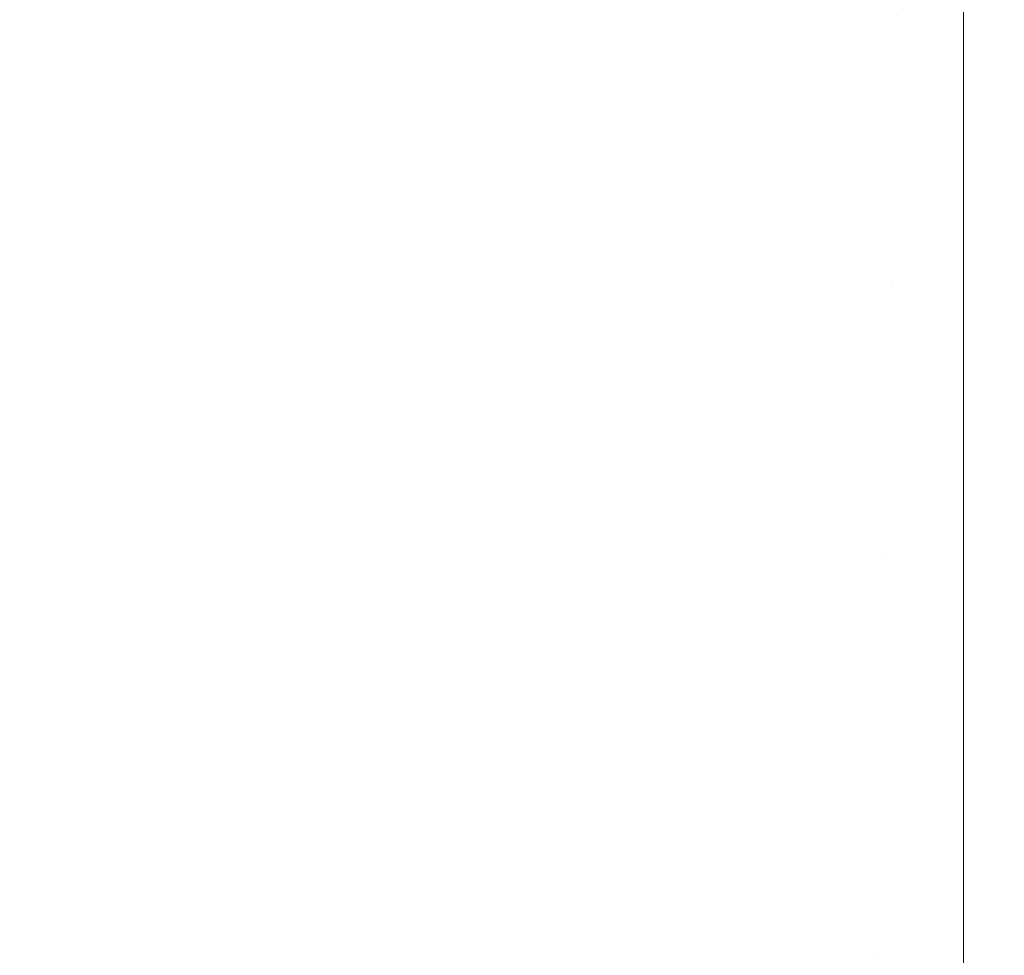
# Model space of a CAD drawing. Header units: centimetres. Extents: x -17.1 to 18.2, y 4.2 to 6.
# Tile 25 of 256: x -17.0345 to -17.0197, y 4.2382 to 4.2523. Entities that reach past the tile are written whole.
import ezdxf

# ---------------------------------------------------------------- set-up
doc = ezdxf.new("R2010")
doc.units = ezdxf.units.CM
doc.header["$LTSCALE"] = 2.54
doc.layers.add('Lucido design-1', color=7, linetype='Continuous')

# ---------------------------------------------------------------- blocks, each defined once
blk = doc.blocks.new('Gruppo-3-1')
at = {"color": 7, "linetype": 'Continuous', "lineweight": 9}
for points, invisible_edges in [([(-17.029052, 4.254199, -2276.234372), (-17.02998, 4.254624, -2276.234372), (-17.03039, 4.252691, -2276.235509), (-17.029423, 4.252248, -2276.235509)], 15), ([(-17.03039, 4.252691, -2277.008831), (-17.02998, 4.254624, -2277.009968), (-17.029052, 4.254199, -2277.009968), (-17.029423, 4.252248, -2277.008831)], 15), ([(-17.033727, 4.252399, -2276.23671), (-17.032767, 4.25181, -2276.23671), (-17.032281, 4.253702, -2276.235509), (-17.033202, 4.254267, -2276.235509)], 15), ([(-17.033202, 4.254267, -2277.008831), (-17.032281, 4.253702, -2277.008831), (-17.032767, 4.25181, -2277.00763), (-17.033727, 4.252399, -2277.00763)], 15), ([(-17.029423, 4.252248, -2276.235509), (-17.028443, 4.251848, -2276.235509), (-17.028113, 4.253815, -2276.234372), (-17.029052, 4.254199, -2276.234372)], 15), ([(-17.029423, 4.252248, -2277.008831), (-17.029052, 4.254199, -2277.009968), (-17.028113, 4.253815, -2277.009968), (-17.028443, 4.251848, -2277.008831)], 15), ([(-17.020308, 4.250212, -2276.235567), (-17.020308, 4.254037, -2276.233469), (-17.021299, 4.252365, -2276.234372)], 10), ([(-17.021299, 4.252365, -2277.009968), (-17.020308, 4.254037, -2277.010871), (-17.020308, 4.250212, -2277.008773)], 9), ([(-17.020308, 4.250212, -2276.235567), (18.147234, 4.250212, -2276.235567), (18.147234, 4.254037, -2276.233469), (-17.020308, 4.254037, -2276.233469)], 5), ([(18.147234, 4.250212, -2277.008773), (-17.020308, 4.250212, -2277.008773), (-17.020308, 4.254037, -2277.010871), (18.147234, 4.254037, -2277.010871)], 5), ([(-17.031343, 4.253176, -2276.235509), (-17.032281, 4.253702, -2276.235509), (-17.032767, 4.25181, -2276.23671), (-17.031791, 4.251263, -2276.23671)], 15), ([(-17.031343, 4.253176, -2277.008831), (-17.031791, 4.251263, -2277.00763), (-17.032767, 4.25181, -2277.00763), (-17.032281, 4.253702, -2277.008831)], 15), ([(-17.027162, 4.253474, -2276.234372), (-17.028113, 4.253815, -2276.234372), (-17.028443, 4.251848, -2276.235509), (-17.027452, 4.251492, -2276.235509)], 15), ([(-17.028443, 4.251848, -2277.008831), (-17.028113, 4.253815, -2277.009968), (-17.027162, 4.253474, -2277.009968), (-17.027452, 4.251492, -2277.008831)], 15), ([(-17.027452, 4.251492, -2276.235509), (-17.026451, 4.251182, -2276.235509), (-17.026201, 4.253176, -2276.234372), (-17.027162, 4.253474, -2276.234372)], 15), ([(-17.027452, 4.251492, -2277.008831), (-17.027162, 4.253474, -2277.009968), (-17.026201, 4.253176, -2277.009968), (-17.026451, 4.251182, -2277.008831)], 15), ([(-17.031791, 4.251263, -2276.23671), (-17.0308, 4.250758, -2276.23671), (-17.03039, 4.252691, -2276.235509), (-17.031343, 4.253176, -2276.235509)], 15), ([(-17.03039, 4.252691, -2277.008831), (-17.0308, 4.250758, -2277.00763), (-17.031791, 4.251263, -2277.00763), (-17.031343, 4.253176, -2277.008831)], 15), ([(-17.025232, 4.252923, -2276.234372), (-17.026201, 4.253176, -2276.234372), (-17.026451, 4.251182, -2276.235509), (-17.025441, 4.250918, -2276.235509)], 15), ([(-17.026451, 4.251182, -2277.008831), (-17.026201, 4.253176, -2277.009968), (-17.025232, 4.252923, -2277.009968), (-17.025441, 4.250918, -2277.008831)], 15), ([(-17.033727, 4.252399, -2276.23671), (-17.034668, 4.253026, -2276.23671), (-17.035228, 4.251184, -2276.237975), (-17.03425, 4.250532, -2276.237975)], 15), ([(-17.035228, 4.251184, -2277.006365), (-17.034668, 4.253026, -2277.00763), (-17.033727, 4.252399, -2277.00763), (-17.03425, 4.250532, -2277.006365)], 15), ([(-17.025441, 4.250918, -2276.235509), (-17.024423, 4.250701, -2276.235509), (-17.024256, 4.252714, -2276.234372), (-17.025232, 4.252923, -2276.234372)], 15), ([(-17.025441, 4.250918, -2277.008831), (-17.025232, 4.252923, -2277.009968), (-17.024256, 4.252714, -2277.009968), (-17.024423, 4.250701, -2277.008831)], 15), ([(-17.029423, 4.252248, -2276.235509), (-17.03039, 4.252691, -2276.235509), (-17.0308, 4.250758, -2276.23671), (-17.029794, 4.250297, -2276.23671)], 15), ([(-17.029423, 4.252248, -2277.008831), (-17.029794, 4.250297, -2277.00763), (-17.0308, 4.250758, -2277.00763), (-17.03039, 4.252691, -2277.008831)], 15), ([(-17.023274, 4.252552, -2276.234372), (-17.024256, 4.252714, -2276.234372), (-17.024423, 4.250701, -2276.235509), (-17.0234, 4.250531, -2276.235509)], 15), ([(-17.024423, 4.250701, -2277.008831), (-17.024256, 4.252714, -2277.009968), (-17.023274, 4.252552, -2277.009968), (-17.0234, 4.250531, -2277.008831)], 15), ([(-17.0234, 4.250531, -2276.235509), (-17.022372, 4.25041, -2276.235509), (-17.022288, 4.252435, -2276.234372), (-17.023274, 4.252552, -2276.234372)], 15), ([(-17.0234, 4.250531, -2277.008831), (-17.023274, 4.252552, -2277.009968), (-17.022288, 4.252435, -2277.009968), (-17.022372, 4.25041, -2277.008831)], 15), ([(-17.03425, 4.250532, -2276.237975), (-17.033254, 4.249921, -2276.237975), (-17.032767, 4.25181, -2276.23671), (-17.033727, 4.252399, -2276.23671)], 15), ([(-17.03425, 4.250532, -2277.006365), (-17.033727, 4.252399, -2277.00763), (-17.032767, 4.25181, -2277.00763), (-17.033254, 4.249921, -2277.006365)], 15), ([(-17.021299, 4.252365, -2276.234372), (-17.022288, 4.252435, -2276.234372), (-17.022372, 4.25041, -2276.235509), (-17.021341, 4.250337, -2276.235509)], 15), ([(-17.022372, 4.25041, -2277.008831), (-17.022288, 4.252435, -2277.009968), (-17.021299, 4.252365, -2277.009968), (-17.021341, 4.250337, -2277.008831)], 15), ([(-17.021299, 4.252365, -2276.234372), (-17.021341, 4.250337, -2276.235509), (-17.020308, 4.250212, -2276.235567)], 11), ([(-17.020308, 4.250212, -2277.008773), (-17.021341, 4.250337, -2277.008831), (-17.021299, 4.252365, -2277.009968)], 11), ([(-17.029794, 4.250297, -2276.23671), (-17.028774, 4.249881, -2276.23671), (-17.028443, 4.251848, -2276.235509), (-17.029423, 4.252248, -2276.235509)], 15), ([(-17.028443, 4.251848, -2277.008831), (-17.028774, 4.249881, -2277.00763), (-17.029794, 4.250297, -2277.00763), (-17.029423, 4.252248, -2277.008831)], 15), ([(-17.031791, 4.251263, -2276.23671), (-17.032767, 4.25181, -2276.23671), (-17.033254, 4.249921, -2276.237975), (-17.03224, 4.249352, -2276.237975)], 15), ([(-17.033254, 4.249921, -2277.006365), (-17.032767, 4.25181, -2277.00763), (-17.031791, 4.251263, -2277.00763), (-17.03224, 4.249352, -2277.006365)], 15), ([(-17.027452, 4.251492, -2276.235509), (-17.028443, 4.251848, -2276.235509), (-17.028774, 4.249881, -2276.23671), (-17.027743, 4.249511, -2276.23671)], 15), ([(-17.027452, 4.251492, -2277.008831), (-17.027743, 4.249511, -2277.00763), (-17.028774, 4.249881, -2277.00763), (-17.028443, 4.251848, -2277.008831)], 15), ([(-17.027743, 4.249511, -2276.23671), (-17.026701, 4.249188, -2276.23671), (-17.026451, 4.251182, -2276.235509), (-17.027452, 4.251492, -2276.235509)], 15), ([(-17.026451, 4.251182, -2277.008831), (-17.026701, 4.249188, -2277.00763), (-17.027743, 4.249511, -2277.00763), (-17.027452, 4.251492, -2277.008831)], 15), ([(-17.03425, 4.250532, -2276.237975), (-17.035228, 4.251184, -2276.237975), (-17.035788, 4.249346, -2276.239306), (-17.034773, 4.24867, -2276.239306)], 15), ([(-17.03425, 4.250532, -2277.006365), (-17.034773, 4.24867, -2277.005034), (-17.035788, 4.249346, -2277.005034), (-17.035228, 4.251184, -2277.006365)], 15), ([(-17.03224, 4.249352, -2276.237975), (-17.031209, 4.248828, -2276.237975), (-17.0308, 4.250758, -2276.23671), (-17.031791, 4.251263, -2276.23671)], 15), ([(-17.03224, 4.249352, -2277.006365), (-17.031791, 4.251263, -2277.00763), (-17.0308, 4.250758, -2277.00763), (-17.031209, 4.248828, -2277.006365)], 15), ([(-17.025441, 4.250918, -2276.235509), (-17.026451, 4.251182, -2276.235509), (-17.026701, 4.249188, -2276.23671), (-17.02565, 4.248913, -2276.23671)], 15), ([(-17.025441, 4.250918, -2277.008831), (-17.02565, 4.248913, -2277.00763), (-17.026701, 4.249188, -2277.00763), (-17.026451, 4.251182, -2277.008831)], 15), ([(-17.02565, 4.248913, -2276.23671), (-17.024591, 4.248687, -2276.23671), (-17.024423, 4.250701, -2276.235509), (-17.025441, 4.250918, -2276.235509)], 15), ([(-17.024423, 4.250701, -2277.008831), (-17.024591, 4.248687, -2277.00763), (-17.02565, 4.248913, -2277.00763), (-17.025441, 4.250918, -2277.008831)], 15), ([(-17.029794, 4.250297, -2276.23671), (-17.0308, 4.250758, -2276.23671), (-17.031209, 4.248828, -2276.237975), (-17.030164, 4.248349, -2276.237975)], 15), ([(-17.031209, 4.248828, -2277.006365), (-17.0308, 4.250758, -2277.00763), (-17.029794, 4.250297, -2277.00763), (-17.030164, 4.248349, -2277.006365)], 15), ([(-17.0234, 4.250531, -2276.235509), (-17.024423, 4.250701, -2276.235509), (-17.024591, 4.248687, -2276.23671), (-17.023526, 4.248511, -2276.23671)], 15), ([(-17.0234, 4.250531, -2277.008831), (-17.023526, 4.248511, -2277.00763), (-17.024591, 4.248687, -2277.00763), (-17.024423, 4.250701, -2277.008831)], 15), ([(-17.034773, 4.24867, -2276.239306), (-17.033739, 4.248036, -2276.239306), (-17.033254, 4.249921, -2276.237975), (-17.03425, 4.250532, -2276.237975)], 15), ([(-17.033254, 4.249921, -2277.006365), (-17.033739, 4.248036, -2277.005034), (-17.034773, 4.24867, -2277.005034), (-17.03425, 4.250532, -2277.006365)], 15), ([(-17.023526, 4.248511, -2276.23671), (-17.022456, 4.248385, -2276.23671), (-17.022372, 4.25041, -2276.235509), (-17.0234, 4.250531, -2276.235509)], 15), ([(-17.022372, 4.25041, -2277.008831), (-17.022456, 4.248385, -2277.00763), (-17.023526, 4.248511, -2277.00763), (-17.0234, 4.250531, -2277.008831)], 15), ([(-17.030164, 4.248349, -2276.237975), (-17.029105, 4.247916, -2276.237975), (-17.028774, 4.249881, -2276.23671), (-17.029794, 4.250297, -2276.23671)], 15), ([(-17.030164, 4.248349, -2277.006365), (-17.029794, 4.250297, -2277.00763), (-17.028774, 4.249881, -2277.00763), (-17.029105, 4.247916, -2277.006365)], 15), ([(-17.021341, 4.250337, -2276.235509), (-17.022372, 4.25041, -2276.235509), (-17.022456, 4.248385, -2276.23671), (-17.021383, 4.248309, -2276.23671)], 15), ([(-17.021341, 4.250337, -2277.008831), (-17.021383, 4.248309, -2277.00763), (-17.022456, 4.248385, -2277.00763), (-17.022372, 4.25041, -2277.008831)], 15), ([(-17.020308, 4.250212, -2276.235567), (-17.021341, 4.250337, -2276.235509), (-17.021383, 4.248309, -2276.23671)], 11), ([(-17.021383, 4.248309, -2277.00763), (-17.021341, 4.250337, -2277.008831), (-17.020308, 4.250212, -2277.008773)], 11), ([(-17.021383, 4.248309, -2276.23671), (-17.020308, 4.246482, -2276.237831), (-17.020308, 4.250212, -2276.235567)], 9), ([(-17.020308, 4.250212, -2277.008773), (-17.020308, 4.246482, -2277.006509), (-17.021383, 4.248309, -2277.00763)], 10), ([(-17.020308, 4.246482, -2276.237831), (18.147234, 4.246482, -2276.237831), (18.147234, 4.250212, -2276.235567), (-17.020308, 4.250212, -2276.235567)], 5), ([(18.147234, 4.246482, -2277.006509), (-17.020308, 4.246482, -2277.006509), (-17.020308, 4.250212, -2277.008773), (18.147234, 4.250212, -2277.008773)], 5), ([(-17.03224, 4.249352, -2276.237975), (-17.033254, 4.249921, -2276.237975), (-17.033739, 4.248036, -2276.239306), (-17.032687, 4.247446, -2276.239306)], 15), ([(-17.03224, 4.249352, -2277.006365), (-17.032687, 4.247446, -2277.005034), (-17.033739, 4.248036, -2277.005034), (-17.033254, 4.249921, -2277.006365)], 15), ([(-17.027743, 4.249511, -2276.23671), (-17.028774, 4.249881, -2276.23671), (-17.029105, 4.247916, -2276.237975), (-17.028033, 4.247532, -2276.237975)], 15), ([(-17.029105, 4.247916, -2277.006365), (-17.028774, 4.249881, -2277.00763), (-17.027743, 4.249511, -2277.00763), (-17.028033, 4.247532, -2277.006365)], 15), ([(-17.028033, 4.247532, -2276.237975), (-17.02695, 4.247196, -2276.237975), (-17.026701, 4.249188, -2276.23671), (-17.027743, 4.249511, -2276.23671)], 15), ([(-17.028033, 4.247532, -2277.006365), (-17.027743, 4.249511, -2277.00763), (-17.026701, 4.249188, -2277.00763), (-17.02695, 4.247196, -2277.006365)], 15), ([(-17.032687, 4.247446, -2276.239306), (-17.031618, 4.246902, -2276.239306), (-17.031209, 4.248828, -2276.237975), (-17.03224, 4.249352, -2276.237975)], 15), ([(-17.031209, 4.248828, -2277.006365), (-17.031618, 4.246902, -2277.005034), (-17.032687, 4.247446, -2277.005034), (-17.03224, 4.249352, -2277.006365)], 15), ([(-17.02565, 4.248913, -2276.23671), (-17.026701, 4.249188, -2276.23671), (-17.02695, 4.247196, -2276.237975), (-17.025858, 4.246911, -2276.237975)], 15), ([(-17.02695, 4.247196, -2277.006365), (-17.026701, 4.249188, -2277.00763), (-17.02565, 4.248913, -2277.00763), (-17.025858, 4.246911, -2277.006365)], 15), ([(-17.030164, 4.248349, -2276.237975), (-17.031209, 4.248828, -2276.237975), (-17.031618, 4.246902, -2276.239306), (-17.030533, 4.246404, -2276.239306)], 15), ([(-17.030164, 4.248349, -2277.006365), (-17.030533, 4.246404, -2277.005034), (-17.031618, 4.246902, -2277.005034), (-17.031209, 4.248828, -2277.006365)], 15), ([(-17.025858, 4.246911, -2276.237975), (-17.024758, 4.246676, -2276.237975), (-17.024591, 4.248687, -2276.23671), (-17.02565, 4.248913, -2276.23671)], 15), ([(-17.025858, 4.246911, -2277.006365), (-17.02565, 4.248913, -2277.00763), (-17.024591, 4.248687, -2277.00763), (-17.024758, 4.246676, -2277.006365)], 15), ([(-17.035294, 4.246814, -2276.240704), (-17.034223, 4.246157, -2276.240704), (-17.033739, 4.248036, -2276.239306), (-17.034773, 4.24867, -2276.239306)], 15), ([(-17.035294, 4.246814, -2277.003636), (-17.034773, 4.24867, -2277.005034), (-17.033739, 4.248036, -2277.005034), (-17.034223, 4.246157, -2277.003636)], 15), ([(-17.023526, 4.248511, -2276.23671), (-17.024591, 4.248687, -2276.23671), (-17.024758, 4.246676, -2276.237975), (-17.023651, 4.246493, -2276.237975)], 15), ([(-17.024758, 4.246676, -2277.006365), (-17.024591, 4.248687, -2277.00763), (-17.023526, 4.248511, -2277.00763), (-17.023651, 4.246493, -2277.006365)], 15), ([(-17.023651, 4.246493, -2276.237975), (-17.02254, 4.246361, -2276.237975), (-17.022456, 4.248385, -2276.23671), (-17.023526, 4.248511, -2276.23671)], 15), ([(-17.023651, 4.246493, -2277.006365), (-17.023526, 4.248511, -2277.00763), (-17.022456, 4.248385, -2277.00763), (-17.02254, 4.246361, -2277.006365)], 15), ([(-17.021383, 4.248309, -2276.23671), (-17.022456, 4.248385, -2276.23671), (-17.02254, 4.246361, -2276.237975), (-17.021425, 4.246282, -2276.237975)], 15), ([(-17.02254, 4.246361, -2277.006365), (-17.022456, 4.248385, -2277.00763), (-17.021383, 4.248309, -2277.00763), (-17.021425, 4.246282, -2277.006365)], 15), ([(-17.030533, 4.246404, -2276.239306), (-17.029434, 4.245956, -2276.239306), (-17.029105, 4.247916, -2276.237975), (-17.030164, 4.248349, -2276.237975)], 15), ([(-17.029105, 4.247916, -2277.006365), (-17.029434, 4.245956, -2277.005034), (-17.030533, 4.246404, -2277.005034), (-17.030164, 4.248349, -2277.006365)], 15), ([(-17.021425, 4.246282, -2276.237975), (-17.020308, 4.246482, -2276.237831), (-17.021383, 4.248309, -2276.23671)], 11), ([(-17.021425, 4.246282, -2277.006365), (-17.021383, 4.248309, -2277.00763), (-17.020308, 4.246482, -2277.006509)], 11), ([(-17.032687, 4.247446, -2276.239306), (-17.033739, 4.248036, -2276.239306), (-17.034223, 4.246157, -2276.240704), (-17.033133, 4.245546, -2276.240704)], 15), ([(-17.034223, 4.246157, -2277.003636), (-17.033739, 4.248036, -2277.005034), (-17.032687, 4.247446, -2277.005034), (-17.033133, 4.245546, -2277.003636)], 15), ([(-17.028033, 4.247532, -2276.237975), (-17.029105, 4.247916, -2276.237975), (-17.029434, 4.245956, -2276.239306), (-17.028323, 4.245557, -2276.239306)], 15), ([(-17.028033, 4.247532, -2277.006365), (-17.028323, 4.245557, -2277.005034), (-17.029434, 4.245956, -2277.005034), (-17.029105, 4.247916, -2277.006365)], 15), ([(-17.028323, 4.245557, -2276.239306), (-17.027199, 4.245209, -2276.239306), (-17.02695, 4.247196, -2276.237975), (-17.028033, 4.247532, -2276.237975)], 15), ([(-17.02695, 4.247196, -2277.006365), (-17.027199, 4.245209, -2277.005034), (-17.028323, 4.245557, -2277.005034), (-17.028033, 4.247532, -2277.006365)], 15), ([(-17.033133, 4.245546, -2276.240704), (-17.032025, 4.244982, -2276.240704), (-17.031618, 4.246902, -2276.239306), (-17.032687, 4.247446, -2276.239306)], 15), ([(-17.033133, 4.245546, -2277.003636), (-17.032687, 4.247446, -2277.005034), (-17.031618, 4.246902, -2277.005034), (-17.032025, 4.244982, -2277.003636)], 15), ([(-17.025858, 4.246911, -2276.237975), (-17.02695, 4.247196, -2276.237975), (-17.027199, 4.245209, -2276.239306), (-17.026066, 4.244913, -2276.239306)], 15), ([(-17.025858, 4.246911, -2277.006365), (-17.026066, 4.244913, -2277.005034), (-17.027199, 4.245209, -2277.005034), (-17.02695, 4.247196, -2277.006365)], 15), ([(-17.030533, 4.246404, -2276.239306), (-17.031618, 4.246902, -2276.239306), (-17.032025, 4.244982, -2276.240704), (-17.030902, 4.244467, -2276.240704)], 15), ([(-17.032025, 4.244982, -2277.003636), (-17.031618, 4.246902, -2277.005034), (-17.030533, 4.246404, -2277.005034), (-17.030902, 4.244467, -2277.003636)], 15), ([(-17.026066, 4.244913, -2276.239306), (-17.024925, 4.244669, -2276.239306), (-17.024758, 4.246676, -2276.237975), (-17.025858, 4.246911, -2276.237975)], 15), ([(-17.024758, 4.246676, -2277.006365), (-17.024925, 4.244669, -2277.005034), (-17.026066, 4.244913, -2277.005034), (-17.025858, 4.246911, -2277.006365)], 15), ([(-17.035812, 4.244967, -2276.24217), (-17.034704, 4.244287, -2276.24217), (-17.034223, 4.246157, -2276.240704), (-17.035294, 4.246814, -2276.240704)], 15), ([(-17.034223, 4.246157, -2277.003636), (-17.034704, 4.244287, -2277.00217), (-17.035812, 4.244967, -2277.00217), (-17.035294, 4.246814, -2277.003636)], 15), ([(-17.023651, 4.246493, -2276.237975), (-17.024758, 4.246676, -2276.237975), (-17.024925, 4.244669, -2276.239306), (-17.023777, 4.244479, -2276.239306)], 15), ([(-17.023651, 4.246493, -2277.006365), (-17.023777, 4.244479, -2277.005034), (-17.024925, 4.244669, -2277.005034), (-17.024758, 4.246676, -2277.006365)], 15), ([(-17.023777, 4.244479, -2276.239306), (-17.022623, 4.244343, -2276.239306), (-17.02254, 4.246361, -2276.237975), (-17.023651, 4.246493, -2276.237975)], 15), ([(-17.02254, 4.246361, -2277.006365), (-17.022623, 4.244343, -2277.005034), (-17.023777, 4.244479, -2277.005034), (-17.023651, 4.246493, -2277.006365)], 15), ([(-17.020308, 4.246482, -2276.237831), (-17.021425, 4.246282, -2276.237975), (-17.021467, 4.244261, -2276.239306)], 11), ([(-17.021467, 4.244261, -2276.239306), (-17.020308, 4.242854, -2276.240255), (-17.020308, 4.246482, -2276.237831)], 9), ([(-17.020308, 4.246482, -2277.006509), (-17.020308, 4.242854, -2277.004085), (-17.021467, 4.244261, -2277.005034)], 10), ([(-17.021467, 4.244261, -2277.005034), (-17.021425, 4.246282, -2277.006365), (-17.020308, 4.246482, -2277.006509)], 11), ([(-17.020308, 4.242854, -2276.240255), (18.147234, 4.242854, -2276.240255), (18.147234, 4.246482, -2276.237831), (-17.020308, 4.246482, -2276.237831)], 5), ([(18.147234, 4.242854, -2277.004085), (-17.020308, 4.242854, -2277.004085), (-17.020308, 4.246482, -2277.006509), (18.147234, 4.246482, -2277.006509)], 5), ([(-17.030902, 4.244467, -2276.240704), (-17.029763, 4.244002, -2276.240704), (-17.029434, 4.245956, -2276.239306), (-17.030533, 4.246404, -2276.239306)], 15), ([(-17.030902, 4.244467, -2277.003636), (-17.030533, 4.246404, -2277.005034), (-17.029434, 4.245956, -2277.005034), (-17.029763, 4.244002, -2277.003636)], 15), ([(-17.021425, 4.246282, -2276.237975), (-17.02254, 4.246361, -2276.237975), (-17.022623, 4.244343, -2276.239306), (-17.021467, 4.244261, -2276.239306)], 15), ([(-17.021425, 4.246282, -2277.006365), (-17.021467, 4.244261, -2277.005034), (-17.022623, 4.244343, -2277.005034), (-17.02254, 4.246361, -2277.006365)], 15), ([(-17.033133, 4.245546, -2276.240704), (-17.034223, 4.246157, -2276.240704), (-17.034704, 4.244287, -2276.24217), (-17.033576, 4.243655, -2276.24217)], 15), ([(-17.033133, 4.245546, -2277.003636), (-17.033576, 4.243655, -2277.00217), (-17.034704, 4.244287, -2277.00217), (-17.034223, 4.246157, -2277.003636)], 15), ([(-17.028323, 4.245557, -2276.239306), (-17.029434, 4.245956, -2276.239306), (-17.029763, 4.244002, -2276.240704), (-17.028611, 4.243589, -2276.240704)], 15), ([(-17.029763, 4.244002, -2277.003636), (-17.029434, 4.245956, -2277.005034), (-17.028323, 4.245557, -2277.005034), (-17.028611, 4.243589, -2277.003636)], 15), ([(-17.028611, 4.243589, -2276.240704), (-17.027447, 4.243228, -2276.240704), (-17.027199, 4.245209, -2276.239306), (-17.028323, 4.245557, -2276.239306)], 15), ([(-17.028611, 4.243589, -2277.003636), (-17.028323, 4.245557, -2277.005034), (-17.027199, 4.245209, -2277.005034), (-17.027447, 4.243228, -2277.003636)], 15), ([(-17.033576, 4.243655, -2276.24217), (-17.03243, 4.243072, -2276.24217), (-17.032025, 4.244982, -2276.240704), (-17.033133, 4.245546, -2276.240704)], 15), ([(-17.032025, 4.244982, -2277.003636), (-17.03243, 4.243072, -2277.00217), (-17.033576, 4.243655, -2277.00217), (-17.033133, 4.245546, -2277.003636)], 15), ([(-17.026066, 4.244913, -2276.239306), (-17.027199, 4.245209, -2276.239306), (-17.027447, 4.243228, -2276.240704), (-17.026273, 4.242921, -2276.240704)], 15), ([(-17.027447, 4.243228, -2277.003636), (-17.027199, 4.245209, -2277.005034), (-17.026066, 4.244913, -2277.005034), (-17.026273, 4.242921, -2277.003636)], 15), ([(-17.030902, 4.244467, -2276.240704), (-17.032025, 4.244982, -2276.240704), (-17.03243, 4.243072, -2276.24217), (-17.031268, 4.242539, -2276.24217)], 15), ([(-17.030902, 4.244467, -2277.003636), (-17.031268, 4.242539, -2277.00217), (-17.03243, 4.243072, -2277.00217), (-17.032025, 4.244982, -2277.003636)], 15), ([(-17.026273, 4.242921, -2276.240704), (-17.025091, 4.242669, -2276.240704), (-17.024925, 4.244669, -2276.239306), (-17.026066, 4.244913, -2276.239306)], 15), ([(-17.026273, 4.242921, -2277.003636), (-17.026066, 4.244913, -2277.005034), (-17.024925, 4.244669, -2277.005034), (-17.025091, 4.242669, -2277.003636)], 15), ([(-17.023777, 4.244479, -2276.239306), (-17.024925, 4.244669, -2276.239306), (-17.025091, 4.242669, -2276.240704), (-17.023901, 4.242472, -2276.240704)], 15), ([(-17.025091, 4.242669, -2277.003636), (-17.024925, 4.244669, -2277.005034), (-17.023777, 4.244479, -2277.005034), (-17.023901, 4.242472, -2277.003636)], 15), ([(-17.031268, 4.242539, -2276.24217), (-17.03009, 4.242058, -2276.24217), (-17.029763, 4.244002, -2276.240704), (-17.030902, 4.244467, -2276.240704)], 15), ([(-17.029763, 4.244002, -2277.003636), (-17.03009, 4.242058, -2277.00217), (-17.031268, 4.242539, -2277.00217), (-17.030902, 4.244467, -2277.003636)], 15), ([(-17.023901, 4.242472, -2276.240704), (-17.022707, 4.242331, -2276.240704), (-17.022623, 4.244343, -2276.239306), (-17.023777, 4.244479, -2276.239306)], 15), ([(-17.023901, 4.242472, -2277.003636), (-17.023777, 4.244479, -2277.005034), (-17.022623, 4.244343, -2277.005034), (-17.022707, 4.242331, -2277.003636)], 15), ([(-17.034017, 4.241776, -2276.243704), (-17.033576, 4.243655, -2276.24217), (-17.034704, 4.244287, -2276.24217), (-17.035182, 4.24243, -2276.243704)], 15), ([(-17.034017, 4.241776, -2277.000635), (-17.035182, 4.24243, -2277.000635), (-17.034704, 4.244287, -2277.00217), (-17.033576, 4.243655, -2277.00217)], 15), ([(-17.021467, 4.244261, -2276.239306), (-17.022623, 4.244343, -2276.239306), (-17.022707, 4.242331, -2276.240704), (-17.021508, 4.242246, -2276.240704)], 15), ([(-17.022707, 4.242331, -2277.003636), (-17.022623, 4.244343, -2277.005034), (-17.021467, 4.244261, -2277.005034), (-17.021508, 4.242246, -2277.003636)], 15), ([(-17.021508, 4.242246, -2276.240704), (-17.020308, 4.242854, -2276.240255), (-17.021467, 4.244261, -2276.239306)], 11), ([(-17.021508, 4.242246, -2277.003636), (-17.021467, 4.244261, -2277.005034), (-17.020308, 4.242854, -2277.004085)], 11), ([(-17.028611, 4.243589, -2276.240704), (-17.029763, 4.244002, -2276.240704), (-17.03009, 4.242058, -2276.24217), (-17.028898, 4.241631, -2276.24217)], 15), ([(-17.028611, 4.243589, -2277.003636), (-17.028898, 4.241631, -2277.00217), (-17.03009, 4.242058, -2277.00217), (-17.029763, 4.244002, -2277.003636)], 15), ([(-17.032833, 4.241174, -2276.243704), (-17.03243, 4.243072, -2276.24217), (-17.033576, 4.243655, -2276.24217), (-17.034017, 4.241776, -2276.243704)], 15), ([(-17.033576, 4.243655, -2277.00217), (-17.03243, 4.243072, -2277.00217), (-17.032833, 4.241174, -2277.000635), (-17.034017, 4.241776, -2277.000635)], 15), ([(-17.028898, 4.241631, -2276.24217), (-17.027694, 4.241258, -2276.24217), (-17.027447, 4.243228, -2276.240704), (-17.028611, 4.243589, -2276.240704)], 15), ([(-17.027447, 4.243228, -2277.003636), (-17.027694, 4.241258, -2277.00217), (-17.028898, 4.241631, -2277.00217), (-17.028611, 4.243589, -2277.003636)], 15), ([(-17.026273, 4.242921, -2276.240704), (-17.027447, 4.243228, -2276.240704), (-17.027694, 4.241258, -2276.24217), (-17.02648, 4.24094, -2276.24217)], 15), ([(-17.026273, 4.242921, -2277.003636), (-17.02648, 4.24094, -2277.00217), (-17.027694, 4.241258, -2277.00217), (-17.027447, 4.243228, -2277.003636)], 15), ([(-17.031632, 4.240623, -2276.243704), (-17.031268, 4.242539, -2276.24217), (-17.03243, 4.243072, -2276.24217), (-17.032833, 4.241174, -2276.243704)], 15), ([(-17.031632, 4.240623, -2277.000635), (-17.032833, 4.241174, -2277.000635), (-17.03243, 4.243072, -2277.00217), (-17.031268, 4.242539, -2277.00217)], 15), ([(-17.02648, 4.24094, -2276.24217), (-17.025256, 4.240679, -2276.24217), (-17.025091, 4.242669, -2276.240704), (-17.026273, 4.242921, -2276.240704)], 15), ([(-17.025091, 4.242669, -2277.003636), (-17.025256, 4.240679, -2277.00217), (-17.02648, 4.24094, -2277.00217), (-17.026273, 4.242921, -2277.003636)], 15), ([(-17.02155, 4.240241, -2276.24217), (-17.020308, 4.239336, -2276.242835), (-17.020308, 4.242854, -2276.240255), (-17.021508, 4.242246, -2276.240704)], 13), ([(-17.020308, 4.242854, -2277.004085), (-17.020308, 4.239336, -2277.001505), (-17.02155, 4.240241, -2277.00217), (-17.021508, 4.242246, -2277.003636)], 14), ([(-17.020308, 4.239336, -2276.242835), (18.147234, 4.239336, -2276.242835), (18.147234, 4.242854, -2276.240255), (-17.020308, 4.242854, -2276.240255)], 5), ([(18.147234, 4.239336, -2277.001505), (-17.020308, 4.239336, -2277.001505), (-17.020308, 4.242854, -2277.004085), (18.147234, 4.242854, -2277.004085)], 5), ([(-17.023901, 4.242472, -2276.240704), (-17.025091, 4.242669, -2276.240704), (-17.025256, 4.240679, -2276.24217), (-17.024026, 4.240475, -2276.24217)], 15), ([(-17.023901, 4.242472, -2277.003636), (-17.024026, 4.240475, -2277.00217), (-17.025256, 4.240679, -2277.00217), (-17.025091, 4.242669, -2277.003636)], 15), ([(-17.030415, 4.240126, -2276.243704), (-17.03009, 4.242058, -2276.24217), (-17.031268, 4.242539, -2276.24217), (-17.031632, 4.240623, -2276.243704)], 15), ([(-17.031268, 4.242539, -2277.00217), (-17.03009, 4.242058, -2277.00217), (-17.030415, 4.240126, -2277.000635), (-17.031632, 4.240623, -2277.000635)], 15), ([(-17.024026, 4.240475, -2276.24217), (-17.02279, 4.240329, -2276.24217), (-17.022707, 4.242331, -2276.240704), (-17.023901, 4.242472, -2276.240704)], 15), ([(-17.022707, 4.242331, -2277.003636), (-17.02279, 4.240329, -2277.00217), (-17.024026, 4.240475, -2277.00217), (-17.023901, 4.242472, -2277.003636)], 15), ([(-17.035182, 4.24243, -2276.243704), (-17.035657, 4.240586, -2276.245308), (-17.034454, 4.239912, -2276.245308), (-17.034017, 4.241776, -2276.243704)], 15), ([(-17.034454, 4.239912, -2276.999031), (-17.035657, 4.240586, -2276.999031), (-17.035182, 4.24243, -2277.000635), (-17.034017, 4.241776, -2277.000635)], 15), ([(-17.021508, 4.242246, -2276.240704), (-17.022707, 4.242331, -2276.240704), (-17.02279, 4.240329, -2276.24217), (-17.02155, 4.240241, -2276.24217)], 15), ([(-17.021508, 4.242246, -2277.003636), (-17.02155, 4.240241, -2277.00217), (-17.02279, 4.240329, -2277.00217), (-17.022707, 4.242331, -2277.003636)], 15), ([(-17.029184, 4.239684, -2276.243704), (-17.028898, 4.241631, -2276.24217), (-17.03009, 4.242058, -2276.24217), (-17.030415, 4.240126, -2276.243704)], 15), ([(-17.029184, 4.239684, -2277.000635), (-17.030415, 4.240126, -2277.000635), (-17.03009, 4.242058, -2277.00217), (-17.028898, 4.241631, -2277.00217)], 15), ([(-17.034017, 4.241776, -2276.243704), (-17.034454, 4.239912, -2276.245308), (-17.033233, 4.23929, -2276.245308), (-17.032833, 4.241174, -2276.243704)], 15), ([(-17.034017, 4.241776, -2277.000635), (-17.032833, 4.241174, -2277.000635), (-17.033233, 4.23929, -2276.999031), (-17.034454, 4.239912, -2276.999031)], 15), ([(-17.02794, 4.239299, -2276.243704), (-17.027694, 4.241258, -2276.24217), (-17.028898, 4.241631, -2276.24217), (-17.029184, 4.239684, -2276.243704)], 15), ([(-17.028898, 4.241631, -2277.00217), (-17.027694, 4.241258, -2277.00217), (-17.02794, 4.239299, -2277.000635), (-17.029184, 4.239684, -2277.000635)], 15), ([(-17.026685, 4.238971, -2276.243704), (-17.02648, 4.24094, -2276.24217), (-17.027694, 4.241258, -2276.24217), (-17.02794, 4.239299, -2276.243704)], 15), ([(-17.026685, 4.238971, -2277.000635), (-17.02794, 4.239299, -2277.000635), (-17.027694, 4.241258, -2277.00217), (-17.02648, 4.24094, -2277.00217)], 15), ([(-17.032833, 4.241174, -2276.243704), (-17.033233, 4.23929, -2276.245308), (-17.031993, 4.238722, -2276.245308), (-17.031632, 4.240623, -2276.243704)], 15), ([(-17.031993, 4.238722, -2276.999031), (-17.033233, 4.23929, -2276.999031), (-17.032833, 4.241174, -2277.000635), (-17.031632, 4.240623, -2277.000635)], 15), ([(-17.025421, 4.238701, -2276.243704), (-17.025256, 4.240679, -2276.24217), (-17.02648, 4.24094, -2276.24217), (-17.026685, 4.238971, -2276.243704)], 15), ([(-17.02648, 4.24094, -2277.00217), (-17.025256, 4.240679, -2277.00217), (-17.025421, 4.238701, -2277.000635), (-17.026685, 4.238971, -2277.000635)], 15), ([(-17.024149, 4.238491, -2276.243704), (-17.024026, 4.240475, -2276.24217), (-17.025256, 4.240679, -2276.24217), (-17.025421, 4.238701, -2276.243704)], 15), ([(-17.024149, 4.238491, -2277.000635), (-17.025421, 4.238701, -2277.000635), (-17.025256, 4.240679, -2277.00217), (-17.024026, 4.240475, -2277.00217)], 15), ([(-17.034888, 4.238065, -2276.246983), (-17.034454, 4.239912, -2276.245308), (-17.035657, 4.240586, -2276.245308), (-17.036127, 4.23876, -2276.246983)], 15), ([(-17.034888, 4.238065, -2276.997357), (-17.036127, 4.23876, -2276.997357), (-17.035657, 4.240586, -2276.999031), (-17.034454, 4.239912, -2276.999031)], 15), ([(-17.031632, 4.240623, -2276.243704), (-17.031993, 4.238722, -2276.245308), (-17.030737, 4.238209, -2276.245308), (-17.030415, 4.240126, -2276.243704)], 15), ([(-17.031632, 4.240623, -2277.000635), (-17.030415, 4.240126, -2277.000635), (-17.030737, 4.238209, -2276.999031), (-17.031993, 4.238722, -2276.999031)], 15), ([(-17.022872, 4.23834, -2276.243704), (-17.02279, 4.240329, -2276.24217), (-17.024026, 4.240475, -2276.24217), (-17.024149, 4.238491, -2276.243704)], 15), ([(-17.024026, 4.240475, -2277.00217), (-17.02279, 4.240329, -2277.00217), (-17.022872, 4.23834, -2277.000635), (-17.024149, 4.238491, -2277.000635)], 15), ([(-17.021591, 4.238249, -2276.243704), (-17.02155, 4.240241, -2276.24217), (-17.02279, 4.240329, -2276.24217), (-17.022872, 4.23834, -2276.243704)], 15), ([(-17.021591, 4.238249, -2277.000635), (-17.022872, 4.23834, -2277.000635), (-17.02279, 4.240329, -2277.00217), (-17.02155, 4.240241, -2277.00217)], 15), ([(-17.020308, 4.239336, -2276.242835), (-17.02155, 4.240241, -2276.24217), (-17.021591, 4.238249, -2276.243704)], 11), ([(-17.02155, 4.240241, -2277.00217), (-17.020308, 4.239336, -2277.001505), (-17.021591, 4.238249, -2277.000635)], 11), ([(-17.030415, 4.240126, -2276.243704), (-17.030737, 4.238209, -2276.245308), (-17.029467, 4.237753, -2276.245308), (-17.029184, 4.239684, -2276.243704)], 15), ([(-17.029467, 4.237753, -2276.999031), (-17.030737, 4.238209, -2276.999031), (-17.030415, 4.240126, -2277.000635), (-17.029184, 4.239684, -2277.000635)], 15), ([(-17.033629, 4.237424, -2276.246983), (-17.033233, 4.23929, -2276.245308), (-17.034454, 4.239912, -2276.245308), (-17.034888, 4.238065, -2276.246983)], 15), ([(-17.034454, 4.239912, -2276.999031), (-17.033233, 4.23929, -2276.999031), (-17.033629, 4.237424, -2276.997357), (-17.034888, 4.238065, -2276.997357)], 15), ([(-17.029184, 4.239684, -2276.243704), (-17.029467, 4.237753, -2276.245308), (-17.028183, 4.237356, -2276.245308), (-17.02794, 4.239299, -2276.243704)], 15), ([(-17.029184, 4.239684, -2277.000635), (-17.02794, 4.239299, -2277.000635), (-17.028183, 4.237356, -2276.999031), (-17.029467, 4.237753, -2276.999031)], 15), ([(-17.021591, 4.238249, -2276.243704), (-17.021632, 4.236272, -2276.245308), (-17.020308, 4.235933, -2276.245566), (-17.020308, 4.239336, -2276.242835)], 11), ([(-17.021591, 4.238249, -2277.000635), (-17.020308, 4.239336, -2277.001505), (-17.020308, 4.235933, -2276.998774), (-17.021632, 4.236272, -2276.999031)], 13), ([(-17.020308, 4.235933, -2276.245566), (18.147234, 4.235933, -2276.245566), (18.147234, 4.239336, -2276.242835), (-17.020308, 4.239336, -2276.242835)], 5), ([(18.147234, 4.235933, -2276.998774), (-17.020308, 4.235933, -2276.998774), (-17.020308, 4.239336, -2277.001505), (18.147234, 4.239336, -2277.001505)], 5), ([(-17.032351, 4.236838, -2276.246983), (-17.031993, 4.238722, -2276.245308), (-17.033233, 4.23929, -2276.245308), (-17.033629, 4.237424, -2276.246983)], 15), ([(-17.032351, 4.236838, -2276.997357), (-17.033629, 4.237424, -2276.997357), (-17.033233, 4.23929, -2276.999031), (-17.031993, 4.238722, -2276.999031)], 15), ([(-17.02794, 4.239299, -2276.243704), (-17.028183, 4.237356, -2276.245308), (-17.026888, 4.237017, -2276.245308), (-17.026685, 4.238971, -2276.243704)], 15), ([(-17.026888, 4.237017, -2276.999031), (-17.028183, 4.237356, -2276.999031), (-17.02794, 4.239299, -2277.000635), (-17.026685, 4.238971, -2277.000635)], 15), ([(-17.026685, 4.238971, -2276.243704), (-17.026888, 4.237017, -2276.245308), (-17.025584, 4.236739, -2276.245308), (-17.025421, 4.238701, -2276.243704)], 15), ([(-17.026685, 4.238971, -2277.000635), (-17.025421, 4.238701, -2277.000635), (-17.025584, 4.236739, -2276.999031), (-17.026888, 4.237017, -2276.999031)], 15), ([(-17.031057, 4.23631, -2276.246983), (-17.030737, 4.238209, -2276.245308), (-17.031993, 4.238722, -2276.245308), (-17.032351, 4.236838, -2276.246983)], 15), ([(-17.031993, 4.238722, -2276.999031), (-17.030737, 4.238209, -2276.999031), (-17.031057, 4.23631, -2276.997357), (-17.032351, 4.236838, -2276.997357)], 15), ([(-17.025421, 4.238701, -2276.243704), (-17.025584, 4.236739, -2276.245308), (-17.024272, 4.236521, -2276.245308), (-17.024149, 4.238491, -2276.243704)], 15), ([(-17.024272, 4.236521, -2276.999031), (-17.025584, 4.236739, -2276.999031), (-17.025421, 4.238701, -2277.000635), (-17.024149, 4.238491, -2277.000635)], 15), ([(-17.024149, 4.238491, -2276.243704), (-17.024272, 4.236521, -2276.245308), (-17.022954, 4.236366, -2276.245308), (-17.022872, 4.23834, -2276.243704)], 15), ([(-17.024149, 4.238491, -2277.000635), (-17.022872, 4.23834, -2277.000635), (-17.022954, 4.236366, -2276.999031), (-17.024272, 4.236521, -2276.999031)], 15), ([(-17.022872, 4.23834, -2276.243704), (-17.022954, 4.236366, -2276.245308), (-17.021632, 4.236272, -2276.245308), (-17.021591, 4.238249, -2276.243704)], 15), ([(-17.021632, 4.236272, -2276.999031), (-17.022954, 4.236366, -2276.999031), (-17.022872, 4.23834, -2277.000635), (-17.021591, 4.238249, -2277.000635)], 15)]:
    blk.add_3dface(points, dxfattribs=dict(at, invisible_edges=invisible_edges))
blk = doc.blocks.new('Gruppo-4-1')
at = {"color": 7}
blk.add_blockref('Gruppo-3-1', (0, 0), dxfattribs=at)

msp = doc.modelspace()

# ---------------------------------------------------------------- block references
at = {"layer": 'Lucido design-1', "color": 7}
msp.add_blockref('Gruppo-4-1', (0, 0), dxfattribs=at)

doc.saveas('drawing.dxf')
